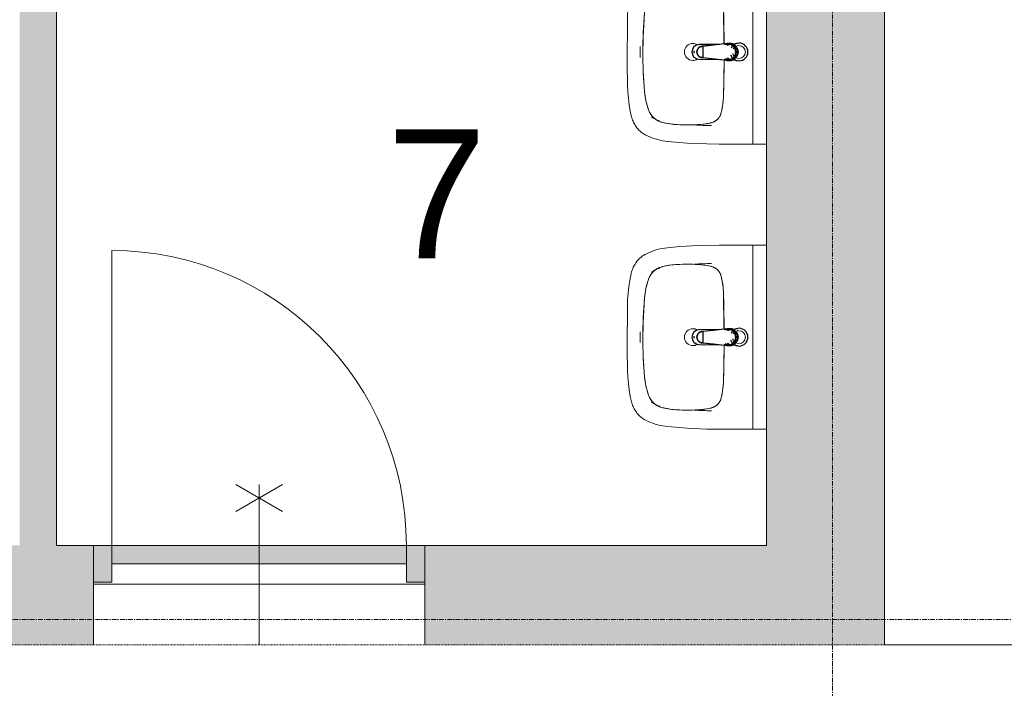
# Model space of a CAD drawing. Header units: millimetres. Extents: x 23089 to 106528, y 39021 to 113498.
# Tile 18 of 50: x 57159 to 59833, y 43874 to 45688. Entities that reach past the tile are written whole.
import ezdxf

# ---------------------------------------------------------------- set-up
doc = ezdxf.new("R2010")
doc.units = ezdxf.units.MM
doc.linetypes.add('ARC Dash', pattern=[4, 2, -2])
doc.linetypes.add('ARC Grid Line', pattern=[22.225, 12.7, -3.175, 3.175, -3.175])
for name, color, linetype, lineweight in [('A--A2__Ruwbouw', 8, 'Continuous', 9), ('A--L$01A__Algemeen', 7, 'Continuous', 9), ('A--L$07A__Stramien', 1, 'Continuous', 13), ('A--L22__Binnenwanden', 2, 'Continuous', 9), ('A--L23__Vloeren', 3, 'Continuous', 9), ('A--L3__Afbouw', 2, 'Continuous', 9), ('A--L74__VasteSanitaireVoorz', 1, 'Continuous', 9), ('A--LD30__DetailPenMiddel', 3, 'Continuous', 9), ('A--LR9__AlgVoorz', 7, 'Continuous', 9), ('A--TR9__AlgVoorz', 1, 'Continuous', 13)]:
    doc.layers.add(name, color=color, linetype=linetype, lineweight=lineweight)
doc.styles.add('Arial', font='arial.ttf', dxfattribs={"height": 350})

# ---------------------------------------------------------------- blocks, each defined once
blk = doc.blocks.new('32_DO_WB_vo deur enkel2 - vo 2-2241171-DO-Begane grond - Nieuwe vloeren')
at = {"layer": 'A--L3__Afbouw'}
h = blk.add_hatch(color=9, dxfattribs=at)
h.paths.add_polyline_path([(570, -35), (520, -35), (520, -135), (570, -135)])
h.paths.add_polyline_path([(-330, -35), (-330, -135), (-280, -135), (-280, -35)])
blk.add_hatch(color=9, dxfattribs=at).paths.add_polyline_path([(-237, -85), (-280, -85), (-280, -135), (520, -135), (520, -85)])
at = {"layer": 'A--L$01A__Algemeen'}
for p, q in [((120, -300), (120, 135)), ((520, -135), (520, -935)), ((56.7, -300), (183.3, -226.9)), ((56.7, -226.9), (183.3, -300))]:
    blk.add_line(p, q, dxfattribs=at)
blk.add_arc((520, -135), 800, 180, 270, dxfattribs=at)
at = {"layer": 'A--L3__Afbouw'}
for p, q in [((-330, -135), (-330, -35)), ((-330, -35), (-280, -35)), ((-280, -35), (-280, -135)), ((520, -135), (520, -35)), ((520, -35), (570, -35)), ((570, -35), (570, -135)), ((-280, -85), (520, -85)), ((-280, -135), (-280, -85)), ((520, -85), (520, -135)), ((-280, -135), (-330, -135)), ((520, -135), (-280, -135)), ((570, -135), (520, -135))]:
    blk.add_line(p, q, dxfattribs=at)
blk = doc.blocks.new('74_PF_wastafel 50x38_sphinx300_un - 74_PF_wastafel 50x38_sphinx300_un-V13-DO-Begane grond - Nieuwe vloeren')
at = {"layer": 'A--L74__VasteSanitaireVoorz'}
for p, q in [((-250, 0), (-250, -37.5)), ((250, -37.5), (250, 0)), ((-250, -37.5), (-250, -129)), ((-250, -37.5), (-241, -37.5)), ((-250, -37.5), (-242, -37.5)), ((-242, -37.5), (242, -37.5)), ((242, -37.5), (250, -37.5)), ((250, -129), (250, -37.5)), ((-124.1, -117.2), (-20.7, -115.6)), ((21.7, -115.1), (124.1, -117.2))]:
    blk.add_line(p, q, dxfattribs=at)
at = {"layer": 'A--L74__VasteSanitaireVoorz', "lineweight": 25}
for p, q in [((-21, -99.7), (-23.8, -77.6)), ((23.8, -77.6), (21, -99.7)), ((-23, -98.5), (-23, -107.4)), ((-23, -98.5), (-21.6, -106)), ((-20, -98.6), (-23, -98.5)), ((-20.7, -113.1), (-21, -99.6)), ((-20.8, -101.2), (-20.6, -113)), ((23, -98.5), (20, -98.6)), ((21, -99.6), (20.6, -114.9)), ((20.6, -114.9), (20.8, -101.2)), ((23, -107.4), (23, -98.5)), ((-21.8, -114.8), (-15.5, -173.4)), ((-20.5, -126.4), (-19.8, -183.7)), ((15.5, -173.4), (21.8, -114.8)), ((19.7, -183.7), (20.4, -126.7)), ((-15.3, -173.4), (0, -173.4)), ((-15.2, -173.4), (15.2, -173.4)), ((0, -173.4), (15.3, -173.4))]:
    blk.add_line(p, q, dxfattribs=at)
at = {"layer": 'A--L74__VasteSanitaireVoorz', "flags": 128}
for points in [[(250, -37.5), (249.7, -37.5), (248.8, -37.5), (247.4, -37.5), (245.5, -37.5), (243.3, -37.5), (241, -37.5)], [(-250, -129), (-248.9, -182.6), (-245.7, -236.1), (-242.7, -269.1)], [(-193, -153.2), (-192.7, -151.6), (-192.3, -150.1), (-191.8, -148.6), (-191.3, -147.1), (-190.7, -145.6), (-190.1, -144.1), (-189.4, -142.7), (-188.6, -141.3), (-187.8, -139.9), (-187, -138.6), (-186.1, -137.3), (-185.1, -136), (-184.1, -134.8), (-183, -133.6), (-181.9, -132.5), (-180.8, -131.4), (-179.6, -130.3), (-178.3, -129.3), (-177.1, -128.5)], [(-167.2, -123.7), (-159.8, -121.9), (-152.4, -120.3), (-145, -119.1), (-137.5, -118.1), (-129.9, -117.5), (-124.1, -117.2)], [(124.1, -117.2), (131.7, -117.6), (139.2, -118.3), (146.7, -119.4), (154.2, -120.7), (161.6, -122.3), (167.2, -123.7)], [(177.1, -128.5), (178.4, -129.4), (179.6, -130.4), (180.8, -131.5), (182, -132.6), (183.1, -133.7), (184.2, -134.9), (185.2, -136.1), (186.1, -137.4), (187, -138.7), (187.9, -140), (188.7, -141.4), (189.4, -142.8), (190.1, -144.2), (190.8, -145.7), (191.3, -147.2), (191.9, -148.7), (192.3, -150.2), (192.7, -151.8), (193, -153.2)], [(242.7, -269.1), (247.2, -215.7), (249.6, -162.1), (250, -129)], [(-197.2, -187.1), (-196.5, -177.3), (-195.4, -167.6), (-193.9, -157.9), (-193, -153.2)], [(193, -153.2), (194.7, -162.8), (196, -172.5), (196.9, -182.3), (197.2, -187.1)], [(-197.2, -242.1), (-197.9, -221.1), (-197.7, -200.1), (-197.2, -187.1)], [(197.2, -187.1), (197.9, -208), (197.7, -229), (197.2, -242.1)], [(-191.5, -282.5), (-193.4, -273.3), (-195, -264.1), (-196.2, -254.8), (-197, -245.4), (-197.2, -242.1)], [(197.2, -242.1), (196.5, -251.4), (195.4, -260.7), (194, -270), (192.2, -279.2), (191.5, -282.5)], [(-242.7, -269.1), (-241.8, -276), (-240.7, -282.8), (-239.3, -289.5), (-237.6, -296.2), (-235.7, -302.8), (-233.4, -309.4), (-231, -315.8), (-228.3, -322.2), (-225.6, -327.8)], [(-157.2, -320.6), (-159.2, -319.8), (-161.1, -319), (-163.1, -318.1), (-164.9, -317.2), (-166.8, -316.1), (-168.6, -315), (-170.3, -313.9), (-172, -312.6), (-173.7, -311.3), (-175.3, -309.9), (-176.8, -308.5), (-178.3, -307), (-179.8, -305.4), (-181.1, -303.8), (-182.4, -302.1), (-183.6, -300.4), (-184.8, -298.6), (-185.9, -296.8), (-186.9, -295), (-187.8, -293.1), (-188.7, -291.1), (-189.5, -289.2), (-190.2, -287.2), (-190.8, -285.2), (-191.3, -283.1), (-191.5, -282.5)], [(191.5, -282.5), (191, -284.5), (190.4, -286.6), (189.7, -288.6), (188.9, -290.5), (188.1, -292.5), (187.2, -294.4), (186.2, -296.2), (185.1, -298.1), (184, -299.9), (182.8, -301.6), (181.5, -303.3), (180.2, -304.9), (178.8, -306.5), (177.3, -308), (175.8, -309.5), (174.2, -310.9), (172.6, -312.2), (170.9, -313.5), (169.1, -314.7), (167.3, -315.8), (165.5, -316.9), (163.6, -317.8), (161.7, -318.8), (159.8, -319.6), (157.8, -320.3), (157.2, -320.6)], [(225.6, -327.8), (228.5, -321.6), (231.2, -315.2), (233.7, -308.8), (235.8, -302.2), (237.8, -295.6), (239.4, -288.9), (240.8, -282.1), (241.9, -275.3), (242.7, -269.1)], [(-106.8, -331.3), (-115.2, -330.4), (-123.6, -329.1), (-131.9, -327.5), (-140.1, -325.6), (-148.3, -323.4), (-156.3, -320.8), (-157.2, -320.6)], [(157.2, -320.6), (149.1, -323.2), (141, -325.4), (132.8, -327.4), (124.5, -329), (116.1, -330.2), (107.7, -331.2), (106.8, -331.3)], [(-225.6, -327.8), (-224.3, -330.3), (-222.9, -332.7), (-221.5, -335), (-219.9, -337.3), (-218.3, -339.5), (-216.5, -341.6), (-214.7, -343.7), (-212.8, -345.7), (-210.8, -347.6), (-208.8, -349.5), (-206.8, -351.1)], [(106.8, -331.3), (57.9, -334.6), (8.9, -335.9), (-40, -335.3), (-89, -332.7), (-106.8, -331.3)], [(206.8, -351.1), (209, -349.3), (211, -347.5), (213, -345.5), (214.9, -343.5), (216.7, -341.5), (218.4, -339.3), (220, -337.1), (221.6, -334.8), (223.1, -332.5), (224.4, -330.1), (225.6, -327.8)], [(-206.8, -351.1), (-204.1, -353.1), (-201.4, -355.1), (-198.5, -356.9), (-195.6, -358.6), (-192.6, -360.2), (-189.6, -361.7), (-186.5, -363.1), (-183.3, -364.3), (-180.1, -365.4), (-176.9, -366.4), (-173.6, -367.3), (-172.1, -367.6)], [(-172.1, -367.6), (-154.6, -371.1), (-137, -373.8), (-119.3, -375.9), (-101.5, -377.2), (-90, -377.7)], [(90, -377.7), (107.8, -376.8), (125.6, -375.2), (143.2, -372.9), (160.8, -369.9), (172.1, -367.6)], [(172.1, -367.6), (175.4, -366.8), (178.6, -365.9), (181.9, -364.8), (185, -363.7), (188.2, -362.4), (191.2, -360.9), (194.2, -359.4), (197.2, -357.7), (200.1, -355.9), (202.9, -354), (205.6, -352), (206.8, -351.1)], [(-90, -377.7), (32.9, -378.8), (90, -377.7)]]:
    blk.add_lwpolyline(points, dxfattribs=at)
at = {"layer": 'A--L74__VasteSanitaireVoorz', "lineweight": 25, "flags": 128}
for points in [[(-19.6, -103.8), (-19.3, -104.6), (-19, -105.3), (-18.6, -106.1)], [(17.5, -112.5), (21.6, -106), (23, -98.5)], [(17.7, -107.9), (18.1, -107.2), (18.5, -106.4), (18.8, -105.7), (19.1, -104.9), (19.4, -104.1), (19.6, -103.8)], [(-21.7, -114.9), (-18.5, -144.2), (-15.2, -173.4)], [(15.2, -173.4), (18.5, -144.2), (21.7, -114.9)], [(-15.5, -173.4), (-15.5, -174.1), (-15.5, -174.7), (-15.4, -175.3), (-15.3, -175.9), (-15.2, -176.5), (-15.1, -177.1), (-14.9, -177.7), (-14.8, -178.3), (-14.5, -178.9), (-14.3, -179.5), (-14.1, -180.1), (-13.8, -180.6), (-13.5, -181.2), (-13.2, -181.7), (-12.8, -182.2), (-12.5, -182.7), (-12.1, -183.2), (-11.7, -183.7), (-11.3, -184.1), (-10.8, -184.6), (-10.4, -185), (-9.9, -185.4), (-9.4, -185.8), (-8.9, -186.2), (-8.4, -186.5), (-7.9, -186.8), (-7.3, -187.1), (-6.8, -187.4), (-6.2, -187.7), (-5.6, -187.9), (-5, -188.1), (-4.5, -188.3), (-3.9, -188.5), (-3.3, -188.6), (-2.6, -188.8), (-2, -188.8), (-1.4, -188.9), (-0.8, -189), (-0.2, -189), (0.5, -189), (1.1, -188.9), (1.7, -188.9), (2.3, -188.8), (2.9, -188.7), (3.5, -188.6), (4.1, -188.4), (4.7, -188.2), (5.3, -188), (5.9, -187.8), (6.5, -187.6), (7, -187.3), (7.6, -187), (8.1, -186.7), (8.6, -186.4), (9.1, -186), (9.6, -185.6), (10.1, -185.2), (10.6, -184.8), (11, -184.4), (11.5, -183.9), (11.9, -183.5), (12.3, -183), (12.6, -182.5), (13, -182), (13.3, -181.4), (13.6, -180.9), (13.9, -180.4), (14.2, -179.8), (14.4, -179.2), (14.6, -178.6), (14.8, -178.1), (15, -177.5), (15.2, -176.9), (15.3, -176.2), (15.4, -175.6), (15.5, -175), (15.5, -174.4), (15.5, -173.8), (15.5, -173.4)]]:
    blk.add_lwpolyline(points, dxfattribs=at)
at = {"layer": 'A--L74__VasteSanitaireVoorz', "lineweight": 25}
for start, end in [(0, 180), (180, 243.6372), (288, 0)]:
    blk.add_arc((0, -74.6), 24, start, end, dxfattribs=at)
at = {"layer": 'A--L74__VasteSanitaireVoorz'}
for centre, radius, start, end in [((0, -75), 17.5, 0, 180), ((0, -75), 17.5, 180, 240), ((0, -75), 17.5, 75, 105), ((0, -75), 17.5, 285, 0), ((0, -75), 17.5, 285, 300), ((-154, -160.8), 39.8, 125.6177, 169.0021), ((-159, -153.8), 31.2, 105.2254, 125.6177), ((-117.5, -306.2), 189.1, 92.0128, 105.2254), ((0, -3649.7), 3534.7, 90.3412, 92.0128), ((0, -3649.7), 3534.7, 87.9872, 89.6485), ((117.5, -306.2), 189.1, 74.7746, 87.9872), ((159, -153.8), 31.2, 54.3823, 74.7746), ((154, -160.8), 39.8, 10.9979, 54.3823), ((1090.6, -129), 1290.6, 180.891, 183), ((47.1, -199.9), 244.6, 169.0021, 176.9979), ((-47.1, -199.9), 244.6, 3.0021, 10.9979), ((-1090.6, -129), 1290.6, 357, 359.109), ((327.2, -214.6), 525.1, 176.9979, 183.0021), ((-327.2, -214.6), 525.1, 356.9979, 3.0021), ((0, -200), 23, 150, 180), ((0, -200), 23, 180, 0), ((0, -200), 23, 360, 30), ((36.8, -229.8), 234.3, 183.0021, 192.9979), ((-36.8, -229.8), 234.3, 347.0021, 356.9979), ((-140, -270.6), 52.8, 192.9979, 251.0021), ((-71, -251.1), 122.6, 198.2459, 206.4169), ((140, -270.6), 52.8, 288.9979, 347.0021), ((71, -251.1), 122.6, 333.5831, 341.7541), ((-163.9, -297.2), 18.9, 206.4169, 231.4261), ((-88.4, -120.6), 211.5, 251.0021, 264.9979), ((88.4, -120.6), 211.5, 275.0021, 288.9979), ((163.9, -297.2), 18.9, 308.5739, 333.5831), ((0, 889), 1224.9, 264.9979, 275.0021), ((0, 2695.4), 3038.4, 269.7219, 270.2781)]:
    blk.add_arc(centre, radius, start, end, dxfattribs=at)
at = {"layer": 'A--L74__VasteSanitaireVoorz', "lineweight": 25}
for centre, major_axis, ratio, start_param, end_param in [((0, -97.9), (20.5, 0), 0.967332, 1.570796, 3.665191), ((0, -97.9), (20.5, 0), 0.967332, 5.759587, 7.853982), ((0, -99.6), (20.1, 0), 0.870402, 1.570796, 3.08442), ((0, -98.5), (20, 0), 0.97026, 3.144451, 3.592433), ((0, -99.6), (20.1, 0), 0.870402, 0.057173, 1.570796), ((0, -98.5), (20, 0), 0.97026, 5.832345, 6.280327), ((0, -183.7), (19.7, 0), 0.967332, 3.141593, 6.283185), ((0, -186.6), (11.5, 0), 0.973197, 4.45059, 4.974188)]:
    blk.add_ellipse(centre, major_axis=major_axis, ratio=ratio, start_param=start_param, end_param=end_param, dxfattribs=at)
for points, knots in [([(23, -98.5), (23, -95.5), (21.9, -91.3), (18.8, -86.9), (16.7, -84.7), (14.8, -83.2), (12.8, -81.9), (10, -80.4), (5.9, -79.1), (1.9, -78.5), (-1.5, -78.6), (-4.5, -78.9), (-7.9, -79.7), (-11.6, -81.1), (-14.8, -83.2), (-17.7, -85.6), (-20, -88.5), (-21.7, -91.7), (-22.7, -95), (-23, -97.3), (-23, -98.5)], [-1, -1, -1, -1, -0.861111, -0.791667, -0.756944, -0.722222, -0.6875, -0.652778, -0.583333, -0.513889, -0.479167, -0.444444, -0.388889, -0.333333, -0.277778, -0.222222, -0.166667, -0.111111, -0.055556, 0, 0, 0, 0]), ([(-21.2, -97.3), (-21.1, -94.2), (-20.1, -90), (-17.2, -85.6), (-15.2, -83.5), (-13.5, -82), (-11.6, -80.7), (-9, -79.3), (-5.4, -78), (-1.7, -77.4), (1.4, -77.5), (4.1, -77.7), (7.2, -78.5), (10.5, -80), (13.5, -81.9), (16.1, -84.3), (18.3, -87.2), (19.9, -90.4), (20.9, -93.7), (21.1, -96), (21.2, -97.3)], [-1, -1, -1, -1, -0.861111, -0.791667, -0.756944, -0.722222, -0.6875, -0.652778, -0.583333, -0.513889, -0.479167, -0.444444, -0.388889, -0.333333, -0.277778, -0.222222, -0.166667, -0.111111, -0.055556, 0, 0, 0, 0]), ([(-23, -107.4), (-23, -104), (-21.9, -99.2), (-18.8, -94), (-16.6, -91.6), (-14.8, -89.9), (-12.8, -88.3), (-9.9, -86.7), (-5.9, -85.2), (-1.9, -84.5), (1.5, -84.6), (4.5, -84.9), (7.9, -85.8), (11.5, -87.5), (14.8, -89.8), (17.7, -92.6), (20, -95.9), (21.7, -99.6), (22.7, -103.3), (23, -106), (23, -107.4)], [-1, -1, -1, -1, -0.861111, -0.791667, -0.756944, -0.722222, -0.6875, -0.652778, -0.583333, -0.513889, -0.479167, -0.444444, -0.388889, -0.333333, -0.277778, -0.222222, -0.166667, -0.111111, -0.055556, 0, 0, 0, 0]), ([(-18.6, -103.3), (-18.7, -103.1), (-19.1, -102.7), (-19.5, -102.1), (-19.8, -101.5), (-20.1, -101), (-20.4, -100.5), (-20.6, -100), (-20.8, -99.6), (-20.9, -99.5)], [0.7142857, 0.7142857, 0.7142857, 0.7142857, 0.75, 0.7857143, 0.8214286, 0.8571429, 0.8928571, 0.9285714, 1, 1, 1, 1]), ([(20.8, -99.5), (20.8, -99.7), (20.6, -100), (20.4, -100.5), (20.1, -101), (19.8, -101.5), (19.5, -102.1), (19.1, -102.7), (18.8, -103.1), (18.5, -103.5), (18.1, -104), (17.4, -104.7), (16.7, -105.3), (16.3, -105.7)], [0, 0, 0, 0, 0.0714286, 0.1071429, 0.1428571, 0.1785714, 0.2142857, 0.25, 0.2678571, 0.2857143, 0.3214286, 0.3571429, 0.4285714, 0.4285714, 0.4285714, 0.4285714]), ([(15.3, -173.4), (15.3, -175.8), (14.6, -179), (12.6, -182.5), (11.1, -184.1), (9.9, -185.3), (8.5, -186.3), (6.7, -187.5), (4, -188.5), (0.7, -189), (-2.5, -188.8), (-5.3, -188), (-7.7, -186.9), (-9.9, -185.3), (-11.8, -183.4), (-13.4, -181.2), (-14.5, -178.7), (-15.1, -176.2), (-15.3, -174.4), (-15.3, -173.4)], [-1, -1, -1, -1, -0.861111, -0.791667, -0.756944, -0.722222, -0.6875, -0.652778, -0.583333, -0.513889, -0.444444, -0.388889, -0.333333, -0.277778, -0.222222, -0.166667, -0.111111, -0.055556, 0, 0, 0, 0])]:
    blk.add_open_spline(points, degree=3, knots=knots, dxfattribs=at)
for points in [[(-20.8, -101.2), (-20.9, -100.5), (-21.1, -99.2), (-21.2, -97.9), (-21.2, -97.3)], [(-20.9, -99.5), (-21, -99.3), (-21, -99.4), (-20.9, -100.4), (-20.8, -101.2)], [(21.2, -97.3), (21.2, -97.9), (21.1, -99.2), (20.9, -100.5), (20.8, -101.2)], [(20.8, -101.2), (20.9, -100.5), (21, -99.5), (21, -99.3), (20.8, -99.5)], [(-21.7, -114.9), (-22.2, -113.7), (-22.8, -111.2), (-23, -108.7), (-23, -107.4)], [(23, -107.4), (23, -108.7), (22.8, -111.2), (22.2, -113.7), (21.7, -114.9)]]:
    blk.add_open_spline(points, degree=3, dxfattribs=at)
at = {"layer": 'A--L74__VasteSanitaireVoorz'}
for points in [[(76, -115.8), (76, -115.8), (75.5, -115.8), (73.6, -115.8), (70.6, -115.7), (66.9, -115.6), (63.1, -115.6), (59.4, -115.5), (56.4, -115.5), (54.5, -115.4), (54, -115.4), (54, -115.4)], [(54, -115.4), (54, -115.4), (54.5, -115.4), (56.4, -115.5), (59.4, -115.5), (63.1, -115.6), (66.9, -115.6), (70.6, -115.7), (73.6, -115.8), (75.5, -115.8), (76, -115.8), (76, -115.8)]]:
    blk.add_open_spline(points, degree=3, dxfattribs=at)
blk = doc.blocks.new('74_PF_wastafel 50x38_sphinx300_un - 74_PF_wastafel 50x38_sphinx300_un-V14-DO-Begane grond - Nieuwe vloeren')
at = {"layer": 'A--L74__VasteSanitaireVoorz'}
for p, q in [((-250, 0), (-250, -37.5)), ((250, -37.5), (250, 0)), ((-250, -37.5), (-250, -129)), ((-250, -37.5), (-241, -37.5)), ((-250, -37.5), (-242, -37.5)), ((-242, -37.5), (242, -37.5)), ((242, -37.5), (250, -37.5)), ((250, -129), (250, -37.5)), ((-124.1, -117.2), (-20.7, -115.6)), ((21.7, -115.1), (124.1, -117.2))]:
    blk.add_line(p, q, dxfattribs=at)
at = {"layer": 'A--L74__VasteSanitaireVoorz', "lineweight": 25}
for p, q in [((-21, -99.7), (-23.8, -77.6)), ((23.8, -77.6), (21, -99.7)), ((-23, -98.5), (-23, -107.4)), ((-23, -98.5), (-21.6, -106)), ((-20, -98.6), (-23, -98.5)), ((-20.7, -113.1), (-21, -99.6)), ((-20.8, -101.2), (-20.6, -113)), ((23, -98.5), (20, -98.6)), ((21, -99.6), (20.6, -114.9)), ((20.6, -114.9), (20.8, -101.2)), ((23, -107.4), (23, -98.5)), ((-21.8, -114.8), (-15.5, -173.4)), ((-20.5, -126.4), (-19.8, -183.7)), ((15.5, -173.4), (21.8, -114.8)), ((19.7, -183.7), (20.4, -126.7)), ((-15.3, -173.4), (0, -173.4)), ((-15.2, -173.4), (15.2, -173.4)), ((0, -173.4), (15.3, -173.4))]:
    blk.add_line(p, q, dxfattribs=at)
at = {"layer": 'A--L74__VasteSanitaireVoorz', "flags": 128}
for points in [[(250, -37.5), (249.7, -37.5), (248.8, -37.5), (247.4, -37.5), (245.5, -37.5), (243.3, -37.5), (241, -37.5)], [(-250, -129), (-248.9, -182.6), (-245.7, -236.1), (-242.7, -269.1)], [(-193, -153.2), (-192.7, -151.6), (-192.3, -150.1), (-191.8, -148.6), (-191.3, -147.1), (-190.7, -145.6), (-190.1, -144.1), (-189.4, -142.7), (-188.6, -141.3), (-187.8, -139.9), (-187, -138.6), (-186.1, -137.3), (-185.1, -136), (-184.1, -134.8), (-183, -133.6), (-181.9, -132.5), (-180.8, -131.4), (-179.6, -130.3), (-178.3, -129.3), (-177.1, -128.5)], [(-167.2, -123.7), (-159.8, -121.9), (-152.4, -120.3), (-145, -119.1), (-137.5, -118.1), (-129.9, -117.5), (-124.1, -117.2)], [(124.1, -117.2), (131.7, -117.6), (139.2, -118.3), (146.7, -119.4), (154.2, -120.7), (161.6, -122.3), (167.2, -123.7)], [(177.1, -128.5), (178.4, -129.4), (179.6, -130.4), (180.8, -131.5), (182, -132.6), (183.1, -133.7), (184.2, -134.9), (185.2, -136.1), (186.1, -137.4), (187, -138.7), (187.9, -140), (188.7, -141.4), (189.4, -142.8), (190.1, -144.2), (190.8, -145.7), (191.3, -147.2), (191.9, -148.7), (192.3, -150.2), (192.7, -151.8), (193, -153.2)], [(242.7, -269.1), (247.2, -215.7), (249.6, -162.1), (250, -129)], [(-197.2, -187.1), (-196.5, -177.3), (-195.4, -167.6), (-193.9, -157.9), (-193, -153.2)], [(193, -153.2), (194.7, -162.8), (196, -172.5), (196.9, -182.3), (197.2, -187.1)], [(-197.2, -242.1), (-197.9, -221.1), (-197.7, -200.1), (-197.2, -187.1)], [(197.2, -187.1), (197.9, -208), (197.7, -229), (197.2, -242.1)], [(-191.5, -282.5), (-193.4, -273.3), (-195, -264.1), (-196.2, -254.8), (-197, -245.4), (-197.2, -242.1)], [(197.2, -242.1), (196.5, -251.4), (195.4, -260.7), (194, -270), (192.2, -279.2), (191.5, -282.5)], [(-242.7, -269.1), (-241.8, -276), (-240.7, -282.8), (-239.3, -289.5), (-237.6, -296.2), (-235.7, -302.8), (-233.4, -309.4), (-231, -315.8), (-228.3, -322.2), (-225.6, -327.8)], [(-157.2, -320.6), (-159.2, -319.8), (-161.1, -319), (-163.1, -318.1), (-164.9, -317.2), (-166.8, -316.1), (-168.6, -315), (-170.3, -313.9), (-172, -312.6), (-173.7, -311.3), (-175.3, -309.9), (-176.8, -308.5), (-178.3, -307), (-179.8, -305.4), (-181.1, -303.8), (-182.4, -302.1), (-183.6, -300.4), (-184.8, -298.6), (-185.9, -296.8), (-186.9, -295), (-187.8, -293.1), (-188.7, -291.1), (-189.5, -289.2), (-190.2, -287.2), (-190.8, -285.2), (-191.3, -283.1), (-191.5, -282.5)], [(191.5, -282.5), (191, -284.5), (190.4, -286.6), (189.7, -288.6), (188.9, -290.5), (188.1, -292.5), (187.2, -294.4), (186.2, -296.2), (185.1, -298.1), (184, -299.9), (182.8, -301.6), (181.5, -303.3), (180.2, -304.9), (178.8, -306.5), (177.3, -308), (175.8, -309.5), (174.2, -310.9), (172.6, -312.2), (170.9, -313.5), (169.1, -314.7), (167.3, -315.8), (165.5, -316.9), (163.6, -317.8), (161.7, -318.8), (159.8, -319.6), (157.8, -320.3), (157.2, -320.6)], [(225.6, -327.8), (228.5, -321.6), (231.2, -315.2), (233.7, -308.8), (235.8, -302.2), (237.8, -295.6), (239.4, -288.9), (240.8, -282.1), (241.9, -275.3), (242.7, -269.1)], [(-106.8, -331.3), (-115.2, -330.4), (-123.6, -329.1), (-131.9, -327.5), (-140.1, -325.6), (-148.3, -323.4), (-156.3, -320.8), (-157.2, -320.6)], [(157.2, -320.6), (149.1, -323.2), (141, -325.4), (132.8, -327.4), (124.5, -329), (116.1, -330.2), (107.7, -331.2), (106.8, -331.3)], [(-225.6, -327.8), (-224.3, -330.3), (-222.9, -332.7), (-221.5, -335), (-219.9, -337.3), (-218.3, -339.5), (-216.5, -341.6), (-214.7, -343.7), (-212.8, -345.7), (-210.8, -347.6), (-208.8, -349.5), (-206.8, -351.1)], [(106.8, -331.3), (57.9, -334.6), (8.9, -335.9), (-40, -335.3), (-89, -332.7), (-106.8, -331.3)], [(206.8, -351.1), (209, -349.3), (211, -347.5), (213, -345.5), (214.9, -343.5), (216.7, -341.5), (218.4, -339.3), (220, -337.1), (221.6, -334.8), (223.1, -332.5), (224.4, -330.1), (225.6, -327.8)], [(-206.8, -351.1), (-204.1, -353.1), (-201.4, -355.1), (-198.5, -356.9), (-195.6, -358.6), (-192.6, -360.2), (-189.6, -361.7), (-186.5, -363.1), (-183.3, -364.3), (-180.1, -365.4), (-176.9, -366.4), (-173.6, -367.3), (-172.1, -367.6)], [(-172.1, -367.6), (-154.6, -371.1), (-137, -373.8), (-119.3, -375.9), (-101.5, -377.2), (-90, -377.7)], [(90, -377.7), (107.8, -376.8), (125.6, -375.2), (143.2, -372.9), (160.8, -369.9), (172.1, -367.6)], [(172.1, -367.6), (175.4, -366.8), (178.6, -365.9), (181.9, -364.8), (185, -363.7), (188.2, -362.4), (191.2, -360.9), (194.2, -359.4), (197.2, -357.7), (200.1, -355.9), (202.9, -354), (205.6, -352), (206.8, -351.1)], [(-90, -377.7), (32.9, -378.8), (90, -377.7)]]:
    blk.add_lwpolyline(points, dxfattribs=at)
at = {"layer": 'A--L74__VasteSanitaireVoorz', "lineweight": 25, "flags": 128}
for points in [[(-19.6, -103.8), (-19.3, -104.6), (-19, -105.3), (-18.6, -106.1)], [(17.5, -112.5), (21.6, -106), (23, -98.5)], [(17.7, -107.9), (18.1, -107.2), (18.5, -106.4), (18.8, -105.7), (19.1, -104.9), (19.4, -104.1), (19.6, -103.8)], [(-21.7, -114.9), (-18.5, -144.2), (-15.2, -173.4)], [(15.2, -173.4), (18.5, -144.2), (21.7, -114.9)], [(-15.5, -173.4), (-15.5, -174.1), (-15.5, -174.7), (-15.4, -175.3), (-15.3, -175.9), (-15.2, -176.5), (-15.1, -177.1), (-14.9, -177.7), (-14.8, -178.3), (-14.5, -178.9), (-14.3, -179.5), (-14.1, -180.1), (-13.8, -180.6), (-13.5, -181.2), (-13.2, -181.7), (-12.8, -182.2), (-12.5, -182.7), (-12.1, -183.2), (-11.7, -183.7), (-11.3, -184.1), (-10.8, -184.6), (-10.4, -185), (-9.9, -185.4), (-9.4, -185.8), (-8.9, -186.2), (-8.4, -186.5), (-7.9, -186.8), (-7.3, -187.1), (-6.8, -187.4), (-6.2, -187.7), (-5.6, -187.9), (-5, -188.1), (-4.5, -188.3), (-3.9, -188.5), (-3.3, -188.6), (-2.6, -188.8), (-2, -188.8), (-1.4, -188.9), (-0.8, -189), (-0.2, -189), (0.5, -189), (1.1, -188.9), (1.7, -188.9), (2.3, -188.8), (2.9, -188.7), (3.5, -188.6), (4.1, -188.4), (4.7, -188.2), (5.3, -188), (5.9, -187.8), (6.5, -187.6), (7, -187.3), (7.6, -187), (8.1, -186.7), (8.6, -186.4), (9.1, -186), (9.6, -185.6), (10.1, -185.2), (10.6, -184.8), (11, -184.4), (11.5, -183.9), (11.9, -183.5), (12.3, -183), (12.6, -182.5), (13, -182), (13.3, -181.4), (13.6, -180.9), (13.9, -180.4), (14.2, -179.8), (14.4, -179.2), (14.6, -178.6), (14.8, -178.1), (15, -177.5), (15.2, -176.9), (15.3, -176.2), (15.4, -175.6), (15.5, -175), (15.5, -174.4), (15.5, -173.8), (15.5, -173.4)]]:
    blk.add_lwpolyline(points, dxfattribs=at)
at = {"layer": 'A--L74__VasteSanitaireVoorz', "lineweight": 25}
for start, end in [(0, 180), (180, 243.6372), (288, 0)]:
    blk.add_arc((0, -74.6), 24, start, end, dxfattribs=at)
at = {"layer": 'A--L74__VasteSanitaireVoorz'}
for centre, radius, start, end in [((0, -75), 17.5, 0, 180), ((0, -75), 17.5, 180, 240), ((0, -75), 17.5, 75, 105), ((0, -75), 17.5, 285, 0), ((0, -75), 17.5, 285, 300), ((-154, -160.8), 39.8, 125.6177, 169.0021), ((-159, -153.8), 31.2, 105.2254, 125.6177), ((-117.5, -306.2), 189.1, 92.0128, 105.2254), ((0, -3649.7), 3534.7, 90.3412, 92.0128), ((0, -3649.7), 3534.7, 87.9872, 89.6485), ((117.5, -306.2), 189.1, 74.7746, 87.9872), ((159, -153.8), 31.2, 54.3823, 74.7746), ((154, -160.8), 39.8, 10.9979, 54.3823), ((1090.6, -129), 1290.6, 180.891, 183), ((47.1, -199.9), 244.6, 169.0021, 176.9979), ((-47.1, -199.9), 244.6, 3.0021, 10.9979), ((-1090.6, -129), 1290.6, 357, 359.109), ((327.2, -214.6), 525.1, 176.9979, 183.0021), ((-327.2, -214.6), 525.1, 356.9979, 3.0021), ((0, -200), 23, 150, 180), ((0, -200), 23, 180, 0), ((0, -200), 23, 360, 30), ((36.8, -229.8), 234.3, 183.0021, 192.9979), ((-36.8, -229.8), 234.3, 347.0021, 356.9979), ((-140, -270.6), 52.8, 192.9979, 251.0021), ((-71, -251.1), 122.6, 198.2459, 206.4169), ((140, -270.6), 52.8, 288.9979, 347.0021), ((71, -251.1), 122.6, 333.5831, 341.7541), ((-163.9, -297.2), 18.9, 206.4169, 231.4261), ((-88.4, -120.6), 211.5, 251.0021, 264.9979), ((88.4, -120.6), 211.5, 275.0021, 288.9979), ((163.9, -297.2), 18.9, 308.5739, 333.5831), ((0, 889), 1224.9, 264.9979, 275.0021), ((0, 2695.4), 3038.4, 269.7219, 270.2781)]:
    blk.add_arc(centre, radius, start, end, dxfattribs=at)
at = {"layer": 'A--L74__VasteSanitaireVoorz', "lineweight": 25}
for centre, major_axis, ratio, start_param, end_param in [((0, -97.9), (20.5, 0), 0.967332, 1.570796, 3.665191), ((0, -97.9), (20.5, 0), 0.967332, 5.759587, 7.853982), ((0, -99.6), (20.1, 0), 0.870402, 1.570796, 3.08442), ((0, -98.5), (20, 0), 0.97026, 3.144451, 3.592433), ((0, -99.6), (20.1, 0), 0.870402, 0.057173, 1.570796), ((0, -98.5), (20, 0), 0.97026, 5.832345, 6.280327), ((0, -183.7), (19.7, 0), 0.967332, 3.141593, 6.283185), ((0, -186.6), (11.5, 0), 0.973197, 4.45059, 4.974188)]:
    blk.add_ellipse(centre, major_axis=major_axis, ratio=ratio, start_param=start_param, end_param=end_param, dxfattribs=at)
for points, knots in [([(23, -98.5), (23, -95.5), (21.9, -91.3), (18.8, -86.9), (16.7, -84.7), (14.8, -83.2), (12.8, -81.9), (10, -80.4), (5.9, -79.1), (1.9, -78.5), (-1.5, -78.6), (-4.5, -78.9), (-7.9, -79.7), (-11.6, -81.1), (-14.8, -83.2), (-17.7, -85.6), (-20, -88.5), (-21.7, -91.7), (-22.7, -95), (-23, -97.3), (-23, -98.5)], [-1, -1, -1, -1, -0.861111, -0.791667, -0.756944, -0.722222, -0.6875, -0.652778, -0.583333, -0.513889, -0.479167, -0.444444, -0.388889, -0.333333, -0.277778, -0.222222, -0.166667, -0.111111, -0.055556, 0, 0, 0, 0]), ([(-21.2, -97.3), (-21.1, -94.2), (-20.1, -90), (-17.2, -85.6), (-15.2, -83.5), (-13.5, -82), (-11.6, -80.7), (-9, -79.3), (-5.4, -78), (-1.7, -77.4), (1.4, -77.5), (4.1, -77.7), (7.2, -78.5), (10.5, -80), (13.5, -81.9), (16.1, -84.3), (18.3, -87.2), (19.9, -90.4), (20.9, -93.7), (21.1, -96), (21.2, -97.3)], [-1, -1, -1, -1, -0.861111, -0.791667, -0.756944, -0.722222, -0.6875, -0.652778, -0.583333, -0.513889, -0.479167, -0.444444, -0.388889, -0.333333, -0.277778, -0.222222, -0.166667, -0.111111, -0.055556, 0, 0, 0, 0]), ([(-23, -107.4), (-23, -104), (-21.9, -99.2), (-18.8, -94), (-16.6, -91.6), (-14.8, -89.9), (-12.8, -88.3), (-9.9, -86.7), (-5.9, -85.2), (-1.9, -84.5), (1.5, -84.6), (4.5, -84.9), (7.9, -85.8), (11.5, -87.5), (14.8, -89.8), (17.7, -92.6), (20, -95.9), (21.7, -99.6), (22.7, -103.3), (23, -106), (23, -107.4)], [-1, -1, -1, -1, -0.861111, -0.791667, -0.756944, -0.722222, -0.6875, -0.652778, -0.583333, -0.513889, -0.479167, -0.444444, -0.388889, -0.333333, -0.277778, -0.222222, -0.166667, -0.111111, -0.055556, 0, 0, 0, 0]), ([(-18.6, -103.3), (-18.7, -103.1), (-19.1, -102.7), (-19.5, -102.1), (-19.8, -101.5), (-20.1, -101), (-20.4, -100.5), (-20.6, -100), (-20.8, -99.6), (-20.9, -99.5)], [0.7142857, 0.7142857, 0.7142857, 0.7142857, 0.75, 0.7857143, 0.8214286, 0.8571429, 0.8928571, 0.9285714, 1, 1, 1, 1]), ([(20.8, -99.5), (20.8, -99.7), (20.6, -100), (20.4, -100.5), (20.1, -101), (19.8, -101.5), (19.5, -102.1), (19.1, -102.7), (18.8, -103.1), (18.5, -103.5), (18.1, -104), (17.4, -104.7), (16.7, -105.3), (16.3, -105.7)], [0, 0, 0, 0, 0.0714286, 0.1071429, 0.1428571, 0.1785714, 0.2142857, 0.25, 0.2678571, 0.2857143, 0.3214286, 0.3571429, 0.4285714, 0.4285714, 0.4285714, 0.4285714]), ([(15.3, -173.4), (15.3, -175.8), (14.6, -179), (12.6, -182.5), (11.1, -184.1), (9.9, -185.3), (8.5, -186.3), (6.7, -187.5), (4, -188.5), (0.7, -189), (-2.5, -188.8), (-5.3, -188), (-7.7, -186.9), (-9.9, -185.3), (-11.8, -183.4), (-13.4, -181.2), (-14.5, -178.7), (-15.1, -176.2), (-15.3, -174.4), (-15.3, -173.4)], [-1, -1, -1, -1, -0.861111, -0.791667, -0.756944, -0.722222, -0.6875, -0.652778, -0.583333, -0.513889, -0.444444, -0.388889, -0.333333, -0.277778, -0.222222, -0.166667, -0.111111, -0.055556, 0, 0, 0, 0])]:
    blk.add_open_spline(points, degree=3, knots=knots, dxfattribs=at)
for points in [[(-20.8, -101.2), (-20.9, -100.5), (-21.1, -99.2), (-21.2, -97.9), (-21.2, -97.3)], [(-20.9, -99.5), (-21, -99.3), (-21, -99.4), (-20.9, -100.4), (-20.8, -101.2)], [(21.2, -97.3), (21.2, -97.9), (21.1, -99.2), (20.9, -100.5), (20.8, -101.2)], [(20.8, -101.2), (20.9, -100.5), (21, -99.5), (21, -99.3), (20.8, -99.5)], [(-21.7, -114.9), (-22.2, -113.7), (-22.8, -111.2), (-23, -108.7), (-23, -107.4)], [(23, -107.4), (23, -108.7), (22.8, -111.2), (22.2, -113.7), (21.7, -114.9)]]:
    blk.add_open_spline(points, degree=3, dxfattribs=at)
at = {"layer": 'A--L74__VasteSanitaireVoorz'}
for points in [[(76, -115.8), (76, -115.8), (75.5, -115.8), (73.6, -115.8), (70.6, -115.7), (66.9, -115.6), (63.1, -115.6), (59.4, -115.5), (56.4, -115.5), (54.5, -115.4), (54, -115.4), (54, -115.4)], [(54, -115.4), (54, -115.4), (54.5, -115.4), (56.4, -115.5), (59.4, -115.5), (63.1, -115.6), (66.9, -115.6), (70.6, -115.7), (73.6, -115.8), (75.5, -115.8), (76, -115.8), (76, -115.8)]]:
    blk.add_open_spline(points, degree=3, dxfattribs=at)

msp = doc.modelspace()

# ---------------------------------------------------------------- hatches: boundary and pattern name
at = {"layer": 'A--A2__Ruwbouw'}
for points in [[(57158.9, 44261.4), (57258.9, 44261.4), (57258.9, 47933.4), (57158.9, 47933.4), (57158.9, 45262.6)], [(59296.9, 44261.4), (59506.9, 44261.4), (59506.9, 46841.4), (59186.9, 46841.4), (59186.9, 44261.4)]]:
    msp.add_hatch(color=9, dxfattribs=at).paths.add_polyline_path(points)
h = msp.add_hatch(color=9, dxfattribs=at)
h.paths.add_polyline_path([(42597.9, 43991.4), (56058.9, 43991.4), (56058.9, 44261.4), (42597.9, 44261.4), (42597.9, 44156.4)])
h.paths.add_polyline_path([(57358.9, 43991.4), (57358.9, 44261.4), (56958.9, 44261.4), (56958.9, 43991.4)])
h.paths.add_polyline_path([(59296.9, 43991.4), (59506.9, 43991.4), (59506.9, 44261.4), (58258.9, 44261.4), (58258.9, 43991.4), (58581.1, 43991.4)])

# ---------------------------------------------------------------- linework, layer by layer
at = {"layer": 'A--L$07A__Stramien', "linetype": 'ARC Grid Line'}
for p, q in [((59365.9, 95686.5), (59365.9, 39742)), ((69356.6, 44060.4), (24200.6, 44060.4))]:
    msp.add_line(p, q, dxfattribs=at)
at = {"layer": 'A--L22__Binnenwanden', "lineweight": 15}
for p, q in [((59506.9, 43991.4), (59506.9, 53403.5)), ((59186.9, 47833.4), (59186.9, 44261.4)), ((57258.9, 44261.4), (57258.9, 46583.4)), ((57358.9, 44261.4), (57258.9, 44261.4)), ((57358.9, 43991.4), (57358.9, 44261.4)), ((59186.9, 44261.4), (58258.9, 44261.4)), ((58258.9, 44261.4), (58258.9, 43991.4))]:
    msp.add_line(p, q, dxfattribs=at)
at = {"layer": 'A--L23__Vloeren'}
msp.add_line((57358.9, 44156.4), (58258.9, 44156.4), dxfattribs=at)
at = {"layer": 'A--LD30__DetailPenMiddel', "linetype": 'ARC Dash'}
msp.add_line((65156.2, 43991.4), (41350.9, 43991.4), dxfattribs=at)
at = {"layer": 'A--LR9__AlgVoorz', "flags": 128}
for points in [[(59506.9, 46748.4), (59506.9, 43991.4), (64786.9, 43991.4), (64786.9, 46748.4)], [(57258.9, 46583.4), (57258.9, 44261.4), (59186.9, 44261.4), (59186.9, 46583.4), (58222.9, 46583.4)]]:
    msp.add_lwpolyline(points, close=True, dxfattribs=at)

# ---------------------------------------------------------------- block references
at = {"layer": 'A--L3__Afbouw', "rotation": 180}
msp.add_blockref('32_DO_WB_vo deur enkel2 - vo 2-2241171-DO-Begane grond - Nieuwe vloeren', (57928.9, 44126.4), dxfattribs=at)
at = {"layer": 'A--L74__VasteSanitaireVoorz', "rotation": 269.9999999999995}
for name, p in [('74_PF_wastafel 50x38_sphinx300_un - 74_PF_wastafel 50x38_sphinx300_un-V14-DO-Begane grond - Nieuwe vloeren', (59186.9, 45600.4)), ('74_PF_wastafel 50x38_sphinx300_un - 74_PF_wastafel 50x38_sphinx300_un-V13-DO-Begane grond - Nieuwe vloeren', (59186.9, 44826.4))]:
    msp.add_blockref(name, p, dxfattribs=at)

# ---------------------------------------------------------------- texts
at = {"layer": 'A--TR9__AlgVoorz', "insert": (58155.5, 45390.7), "char_height": 350, "width": 336.709, "attachment_point": 1, "style": 'Arial'}
msp.add_mtext('7', dxfattribs=at)

doc.saveas('drawing.dxf')
